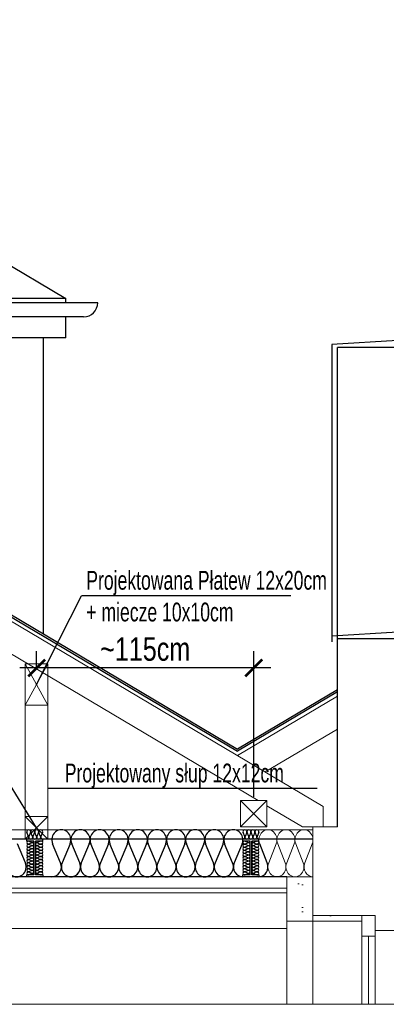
# Model space of a CAD drawing. Header units: millimetres. Extents: x -39 to 2061, y 142 to 1627.
# Tile 8 of 9: x 1436 to 1631, y 740 to 1263. Entities that reach past the tile are written whole.
import ezdxf

# ---------------------------------------------------------------- set-up
doc = ezdxf.new("R2010")
doc.units = ezdxf.units.MM
for name, color, linetype in [('__opis mały', 1, 'Continuous'), ('__opis pomocnicze', 9, 'Continuous'), ('__SZRAF', 8, 'Continuous'), ('_STAL śruby', 8, 'Continuous'), ('_STROP opis', 4, 'Continuous')]:
    doc.layers.add(name, color=color, linetype=linetype)
doc.layers.add('INWENT STROPY_Nr_Pióra__2', color=7, linetype='Continuous', lineweight=13, true_color=0x7f7f7f)
doc.layers.add('Inwentaryzacja Konst._Nr_Pióra__3', color=7, linetype='Continuous', lineweight=20, true_color=0xff6600)
doc.styles.add('BIKTS', font='bikromsw.shx', dxfattribs={"width": 0.7})
doc.styles.add('BIKWYM', font='BIKROMSW.SHX', dxfattribs={"width": 0.8})
doc.dimstyles.new('_1-50', dxfattribs={"dimscale": 0.5, "dimtxt": 25, "dimasz": 18, "dimexe": 18, "dimexo": 18, "dimgap": 0, "dimtad": 0, "dimdec": 1, "dimrnd": 1, "dimzin": 9, "dimdsep": 46, "dimtxsty": 'BIKWYM', "dimblk1": 'ARCHTICK', "dimblk2": 'ARCHTICK', "dimsah": 1, "dimcen": 0, "dimdle": 18, "dimclrd": 1, "dimclre": 1, "dimclrt": 7, "dimadec": 0, "dimazin": 0, "dimtfac": 0.033333, "dimtdec": 1, "dimtmove": 0, "dimatfit": 3, "dimldrblk": 'ARCHTICK', "dimfxl": 1, "dimtvp": 0.8, "dimtolj": 1, "dimarcsym": 0})
pattern_1 = [(0, (19484.1, 53.426), (0, 62.35383), [6, -30]), (0, (19502.1, 84.603), (0, 62.35383), [6, -30]), (60, (19484.1, 53.426), (-54, 31.17692), [6, -30]), (60, (19520.1, 53.426), (-54, 31.17692), [6, -30]), (120, (19490.1, 53.426), (54, 31.17692), [6, -30]), (120, (19526.1, 53.426), (54, 31.17692), [6, -30]), (0, (19484.097, 59.426), (0, 12.0000005), [0, -12, 0, -18.000001]), (45, (19490.097, 59.426), (-8.485282, 8.485282), [0, -9, 0, -15.0000006])]

# ---------------------------------------------------------------- blocks, each defined once
blk = doc.blocks.new('_ARCHTICK')
at = {"color": 0, "linetype": 'ByBlock', "const_width": 0.15}
blk.add_lwpolyline([(-0.5, -0.5), (0.5, 0.5)], dxfattribs=at)
blk = doc.blocks.new('*D14')
at = {"layer": '_STAL śruby', "color": 1, "lineweight": -2, "transparency": 16777216}
for p, q in [((1444.74, 918.93), (1444.74, 927.78)), ((1560.24, 850.24), (1560.24, 927.78)), ((1569.24, 918.78), (1435.74, 918.78))]:
    blk.add_line(p, q, dxfattribs=at)
at = {"layer": 'DEFPOINTS', "color": 0, "transparency": 16777216}
for p in [(1444.74, 918.78), (1444.74, 909.93), (1560.24, 841.24)]:
    blk.add_point(p, dxfattribs=at)
at = {"layer": '_STAL śruby', "color": 1, "lineweight": -2, "transparency": 16777216, "xscale": 9, "yscale": 9, "zscale": 9, "rotation": 180}
blk.add_blockref('_ARCHTICK', (1444.74, 918.78), dxfattribs=at)
at = {"layer": '_STAL śruby', "color": 1, "lineweight": -2, "transparency": 16777216, "xscale": 9, "yscale": 9, "zscale": 9}
blk.add_blockref('_ARCHTICK', (1560.24, 918.78), dxfattribs=at)
at = {"layer": '_STAL śruby', "color": 7, "transparency": 16777216, "insert": (1502.49, 928.78), "char_height": 12.5, "attachment_point": 5, "style": 'BIKWYM'}
blk.add_mtext('\\A1;~115cm', dxfattribs=at)

msp = doc.modelspace()

# ---------------------------------------------------------------- hatches: boundary and pattern name
at = {"layer": 'INWENT STROPY_Nr_Pióra__2', "linetype": 'Continuous'}
h = msp.add_hatch(dxfattribs=at)
h.set_pattern_fill('STRUCTURAL_CONCRETE', color=256, scale=0.1, style=0, pattern_type=2)
h.set_pattern_definition(pattern_1)
h.paths.add_polyline_path([(1591.74, 787.24), (1591.74, 807.74), (1577.74, 807.74), (1577.74, 784.24)], flags=0)
h = msp.add_hatch(dxfattribs=at)
h.set_pattern_fill('STRUCTURAL_CONCRETE', color=256, scale=0.1, style=0, pattern_type=2)
h.set_pattern_definition(pattern_1)
h.paths.add_polyline_path([(1617.74, 787.24), (1591.74, 787.24), (1577.74, 784.24), (1617.74, 784.24)], flags=0)

# ---------------------------------------------------------------- linework, layer by layer
at = {"layer": '__opis pomocnicze'}
for p, q in [((1579.99, 957.13), (1468.54, 957.13)), ((1593.93, 854.67), (1450.74, 854.67))]:
    msp.add_line(p, q, dxfattribs=at)
msp.add_lwpolyline([(1444.74, 909.93), (1468.54, 957.13)], dxfattribs=at)
at = {"layer": '__SZRAF', "linetype": 'Continuous'}
for p, q in [((897.74, 1263.49), (1551.54, 875.69)), ((897.74, 1262.33), (1551.54, 874.53)), ((1310.19, 1204.24), (1460.24, 1115.24)), ((1460.24, 1115.24), (1147.67, 1115.24)), ((1460.24, 1112.96), (1460.24, 1115.24)), ((1477.24, 1112.96), (1199.24, 1112.96)), ((1469.74, 1105.46), (1199.24, 1105.46)), ((1460.24, 1094.24), (1460.24, 1105.46)), ((1460.24, 1094.24), (1209.24, 1094.24)), ((1448.24, 1094.24), (1448.24, 936.97)), ((1636.74, 1092.87), (1601.74, 1090.74)), ((1601.74, 1090.74), (1601.74, 935.74)), ((1604.74, 934.24), (1604.74, 1089.24)), ((1668.74, 1089.24), (1604.74, 1089.24)), ((1636.74, 937.87), (1601.74, 935.74)), ((1601.74, 935.74), (1601.74, 932.74)), ((1604.74, 834.24), (1604.74, 934.24)), ((1668.74, 934.24), (1604.74, 934.24)), ((1604.74, 907.24), (1551.54, 875.69)), ((1604.74, 906.08), (1551.54, 874.53)), ((1440.46, 829.23), (1439.58, 831.25)), ((1441.52, 831.25), (1440.64, 829.23)), ((1442.59, 829.23), (1441.7, 831.25)), ((1443.65, 831.25), (1442.76, 829.23)), ((1444.71, 829.23), (1443.83, 831.25)), ((1445.77, 831.25), (1444.89, 829.23)), ((1446.84, 829.23), (1445.95, 831.25)), ((1447.9, 831.25), (1447.01, 829.23)), ((1555.46, 829.23), (1554.58, 831.25)), ((1556.52, 831.25), (1555.64, 829.23)), ((1557.59, 829.23), (1556.7, 831.25)), ((1558.65, 831.25), (1557.76, 829.23)), ((1559.71, 829.23), (1558.83, 831.25)), ((1560.77, 831.25), (1559.89, 829.23)), ((1561.84, 829.23), (1560.95, 831.25)), ((1562.9, 831.25), (1562.01, 829.23)), ((1438.81, 815.19), (1434.58, 825.29)), ((1440.64, 826.68), (1442.19, 826)), ((1442.19, 825.86), (1440.64, 825.18)), ((1440.64, 825.04), (1442.19, 824.36)), ((1442.19, 824.22), (1440.64, 823.54)), ((1440.64, 823.4), (1442.19, 822.72)), ((1442.19, 822.58), (1440.64, 821.9)), ((1446.84, 826.68), (1445.28, 826)), ((1445.28, 825.86), (1446.84, 825.18)), ((1446.84, 825.04), (1445.28, 824.36)), ((1445.28, 824.22), (1446.84, 823.54)), ((1446.84, 823.4), (1445.28, 822.72)), ((1445.28, 822.58), (1446.84, 821.9)), ((1457.48, 815.19), (1453.25, 825.29)), ((1462.56, 825.29), (1458.33, 815.19)), ((1467.64, 815.19), (1463.41, 825.29)), ((1467.64, 815.19), (1463.41, 825.29)), ((1472.73, 825.29), (1468.5, 815.19)), ((1472.73, 825.29), (1468.5, 815.19)), ((1477.81, 815.19), (1473.58, 825.29)), ((1477.81, 815.19), (1473.58, 825.29)), ((1482.89, 825.29), (1478.66, 815.19)), ((1487.98, 815.19), (1483.75, 825.29)), ((1493.06, 825.29), (1488.83, 815.19)), ((1498.14, 815.19), (1493.91, 825.29)), ((1503.23, 825.29), (1499, 815.19)), ((1508.31, 815.19), (1504.08, 825.29)), ((1513.39, 825.29), (1509.16, 815.19)), ((1518.48, 815.19), (1514.25, 825.29)), ((1523.56, 825.29), (1519.33, 815.19)), ((1528.64, 815.19), (1524.41, 825.29)), ((1533.73, 825.29), (1529.5, 815.19)), ((1538.81, 815.19), (1534.58, 825.29)), ((1543.89, 825.29), (1539.66, 815.19)), ((1548.98, 815.19), (1544.75, 825.29)), ((1554.06, 825.29), (1549.83, 815.19)), ((1555.64, 826.68), (1557.19, 826)), ((1557.19, 825.86), (1555.64, 825.18)), ((1555.64, 825.04), (1557.19, 824.36)), ((1557.19, 824.22), (1555.64, 823.54)), ((1555.64, 823.4), (1557.19, 822.72)), ((1557.19, 822.58), (1555.64, 821.9)), ((1561.84, 826.68), (1560.28, 826)), ((1560.28, 825.86), (1561.84, 825.18)), ((1561.84, 825.04), (1560.28, 824.36)), ((1560.28, 824.22), (1561.84, 823.54)), ((1561.84, 823.4), (1560.28, 822.72)), ((1560.28, 822.58), (1561.84, 821.9)), ((1567.38, 815.19), (1563.39, 825.29)), ((1440.64, 821.77), (1442.19, 821.09)), ((1442.19, 820.95), (1440.64, 820.27)), ((1440.64, 820.13), (1442.19, 819.45)), ((1442.19, 819.31), (1440.64, 818.63)), ((1440.64, 818.49), (1442.19, 817.81)), ((1442.19, 817.68), (1440.64, 817)), ((1440.64, 816.86), (1442.19, 816.18)), ((1446.84, 821.77), (1445.28, 821.09)), ((1445.28, 820.95), (1446.84, 820.27)), ((1446.84, 820.13), (1445.28, 819.45)), ((1445.28, 819.31), (1446.84, 818.63)), ((1446.84, 818.49), (1445.28, 817.81)), ((1445.28, 817.68), (1446.84, 817)), ((1446.84, 816.86), (1445.28, 816.18)), ((1555.64, 821.77), (1557.19, 821.09)), ((1557.19, 820.95), (1555.64, 820.27)), ((1555.64, 820.13), (1557.19, 819.45)), ((1557.19, 819.31), (1555.64, 818.63)), ((1555.64, 818.49), (1557.19, 817.81)), ((1557.19, 817.68), (1555.64, 817)), ((1555.64, 816.86), (1557.19, 816.18)), ((1561.84, 821.77), (1560.28, 821.09)), ((1560.28, 820.95), (1561.84, 820.27)), ((1561.84, 820.13), (1560.28, 819.45)), ((1560.28, 819.31), (1561.84, 818.63)), ((1561.84, 818.49), (1560.28, 817.81)), ((1560.28, 817.68), (1561.84, 817)), ((1561.84, 816.86), (1560.28, 816.18)), ((1442.19, 816.04), (1440.64, 815.36)), ((1440.64, 815.22), (1442.19, 814.54)), ((1442.19, 814.4), (1440.64, 813.72)), ((1440.64, 813.58), (1442.19, 812.9)), ((1442.19, 812.77), (1440.64, 812.09)), ((1440.64, 811.95), (1442.19, 811.27)), ((1445.28, 816.04), (1446.84, 815.36)), ((1446.84, 815.22), (1445.28, 814.54)), ((1445.28, 814.4), (1446.84, 813.72)), ((1446.84, 813.58), (1445.28, 812.9)), ((1445.28, 812.77), (1446.84, 812.09)), ((1446.84, 811.95), (1445.28, 811.27)), ((1557.19, 816.04), (1555.64, 815.36)), ((1555.64, 815.22), (1557.19, 814.54)), ((1557.19, 814.4), (1555.64, 813.72)), ((1555.64, 813.58), (1557.19, 812.9)), ((1557.19, 812.77), (1555.64, 812.09)), ((1555.64, 811.95), (1557.19, 811.27)), ((1560.28, 816.04), (1561.84, 815.36)), ((1561.84, 815.22), (1560.28, 814.54)), ((1560.28, 814.4), (1561.84, 813.72)), ((1561.84, 813.58), (1560.28, 812.9)), ((1560.28, 812.77), (1561.84, 812.09)), ((1561.84, 811.95), (1560.28, 811.27)), ((1442.19, 811.13), (1440.64, 810.45)), ((1440.64, 810.31), (1442.19, 809.63)), ((1442.19, 809.49), (1440.64, 808.81)), ((1445.28, 811.13), (1446.84, 810.45)), ((1446.84, 810.31), (1445.28, 809.63)), ((1445.28, 809.49), (1446.84, 808.81)), ((1557.19, 811.13), (1555.64, 810.45)), ((1555.64, 810.31), (1557.19, 809.63)), ((1557.19, 809.49), (1555.64, 808.81)), ((1560.28, 811.13), (1561.84, 810.45)), ((1561.84, 810.31), (1560.28, 809.63)), ((1560.28, 809.49), (1561.84, 808.81))]:
    msp.add_line(p, q, dxfattribs=at)
msp.add_arc((1469.74, 1112.96), 7.5, 270, 0, dxfattribs=at)
for centre, major_axis, ratio, start_param, end_param in [((1440.55, 831.68), (0, -1.06), 0.999163, 1.158003, 5.125183), ((1442.68, 831.68), (0, -1.06), 0.999163, 1.158003, 5.125183), ((1444.8, 831.68), (0, -1.06), 0.999163, 1.158003, 5.125183), ((1446.93, 831.68), (0, -1.06), 0.999163, 1.158003, 5.125183), ((1457.9, 827.43), (0, -5.32), 0.956062, 1.158003, 5.125183), ((1468.07, 827.43), (0, -5.32), 0.956062, 1.158003, 5.125183), ((1468.07, 827.43), (0, -5.32), 0.956062, 1.158003, 5.125183), ((1478.24, 827.43), (0, -5.32), 0.956062, 1.158003, 5.125183), ((1488.4, 827.43), (0, -5.32), 0.956062, 1.158003, 5.125183), ((1498.57, 827.43), (0, -5.32), 0.956062, 1.158003, 5.125183), ((1508.74, 827.43), (0, -5.32), 0.956062, 1.158003, 5.125183), ((1518.9, 827.43), (0, -5.32), 0.956062, 1.158003, 5.125183), ((1529.07, 827.43), (0, -5.32), 0.956062, 1.158003, 5.125183), ((1539.24, 827.43), (0, -5.32), 0.956062, 1.158003, 5.125183), ((1549.4, 827.43), (0, -5.32), 0.956062, 1.158003, 5.125183), ((1555.55, 831.68), (0, -1.06), 0.999163, 1.158003, 5.125183), ((1557.68, 831.68), (0, -1.06), 0.999163, 1.158003, 5.125183), ((1559.8, 831.68), (0, -1.06), 0.999163, 1.158003, 5.125183), ((1561.93, 831.68), (0, -1.06), 0.999163, 1.158003, 5.125183), ((1439.49, 828.81), (0, -1.06), 0.999163, 0, 1.983589), ((1441.61, 828.81), (0, -1.06), 0.999163, 4.299595, 8.266774), ((1443.74, 828.81), (0, -1.06), 0.999163, 4.299595, 8.266774), ((1445.86, 828.81), (0, -1.06), 0.999163, 4.299595, 8.266774), ((1447.99, 828.81), (0, -1.06), 0.999163, 4.299596, 6.283185), ((1554.49, 828.81), (0, -1.06), 0.999163, 0, 1.983589), ((1556.61, 828.81), (0, -1.06), 0.999163, 4.299595, 8.266774), ((1558.74, 828.81), (0, -1.06), 0.999163, 4.299595, 8.266774), ((1560.86, 828.81), (0, -1.06), 0.999163, 4.299595, 8.266774), ((1562.99, 828.81), (0, -1.06), 0.999163, 4.299596, 6.283185), ((1440.31, 825.93), (0.819, 0), 0.999232, 1.158003, 5.125183), ((1440.31, 824.29), (0.819, 0), 0.999232, 1.158003, 5.125183), ((1440.31, 822.65), (0.819, 0), 0.999232, 1.158003, 5.125183), ((1442.52, 826.74), (0.819, 0), 0.999232, 4.299596, 6.283185), ((1442.52, 825.11), (0.819, 0), 0.999232, 4.299595, 8.266774), ((1442.52, 823.47), (0.819, 0), 0.999232, 4.299595, 8.266774), ((1442.52, 821.84), (0.819, 0), 0.999232, 4.299595, 8.266774), ((1444.96, 825.11), (0.819, 0), 0.999232, 1.158004, 5.125183), ((1444.96, 823.47), (0.819, 0), 0.999232, 1.158004, 5.125183), ((1444.96, 821.84), (0.819, 0), 0.999232, 1.158004, 5.125183), ((1444.96, 826.74), (0.819, 0), 0.999232, 3.141593, 5.125182), ((1447.17, 825.93), (0.819, 0), 0.999232, 4.299595, 8.266775), ((1447.17, 824.29), (0.819, 0), 0.999232, 4.299595, 8.266775), ((1447.17, 822.65), (0.819, 0), 0.999232, 4.299595, 8.266775), ((1555.31, 825.93), (0.819, 0), 0.999232, 1.158003, 5.125183), ((1555.31, 824.29), (0.819, 0), 0.999232, 1.158003, 5.125183), ((1555.31, 822.65), (0.819, 0), 0.999232, 1.158003, 5.125183), ((1557.52, 826.74), (0.819, 0), 0.999232, 4.299596, 6.283185), ((1557.52, 825.11), (0.819, 0), 0.999232, 4.299595, 8.266774), ((1557.52, 823.47), (0.819, 0), 0.999232, 4.299595, 8.266774), ((1557.52, 821.84), (0.819, 0), 0.999232, 4.299595, 8.266774), ((1559.96, 825.11), (0.819, 0), 0.999232, 1.158004, 5.125183), ((1559.96, 823.47), (0.819, 0), 0.999232, 1.158004, 5.125183), ((1559.96, 821.84), (0.819, 0), 0.999232, 1.158004, 5.125183), ((1559.96, 826.74), (0.819, 0), 0.999232, 3.141593, 5.125182), ((1562.17, 825.93), (0.819, 0), 0.999232, 4.299595, 8.266775), ((1562.17, 824.29), (0.819, 0), 0.999232, 4.299595, 8.266775), ((1562.17, 822.65), (0.819, 0), 0.999232, 4.299595, 8.266775), ((1440.31, 821.02), (0.819, 0), 0.999232, 1.158003, 5.125183), ((1440.31, 819.38), (0.819, 0), 0.999232, 1.158003, 5.125183), ((1440.31, 817.74), (0.819, 0), 0.999232, 1.158003, 5.125183), ((1440.31, 816.11), (0.819, 0), 0.999232, 1.158003, 5.125183), ((1442.52, 820.2), (0.819, 0), 0.999232, 4.299595, 8.266774), ((1442.52, 818.56), (0.819, 0), 0.999232, 4.299595, 8.266774), ((1442.52, 816.93), (0.819, 0), 0.999232, 4.299595, 8.266774), ((1444.96, 820.2), (0.819, 0), 0.999232, 1.158004, 5.125183), ((1444.96, 818.56), (0.819, 0), 0.999232, 1.158004, 5.125183), ((1444.96, 816.93), (0.819, 0), 0.999232, 1.158004, 5.125183), ((1447.17, 821.02), (0.819, 0), 0.999232, 4.299595, 8.266775), ((1447.17, 819.38), (0.819, 0), 0.999232, 4.299595, 8.266775), ((1447.17, 817.74), (0.819, 0), 0.999232, 4.299595, 8.266775), ((1447.17, 816.11), (0.819, 0), 0.999232, 4.299595, 8.266775), ((1555.31, 821.02), (0.819, 0), 0.999232, 1.158003, 5.125183), ((1555.31, 819.38), (0.819, 0), 0.999232, 1.158003, 5.125183), ((1555.31, 817.74), (0.819, 0), 0.999232, 1.158003, 5.125183), ((1555.31, 816.11), (0.819, 0), 0.999232, 1.158003, 5.125183), ((1557.52, 820.2), (0.819, 0), 0.999232, 4.299595, 8.266774), ((1557.52, 818.56), (0.819, 0), 0.999232, 4.299595, 8.266774), ((1557.52, 816.93), (0.819, 0), 0.999232, 4.299595, 8.266774), ((1559.96, 820.2), (0.819, 0), 0.999232, 1.158004, 5.125183), ((1559.96, 818.56), (0.819, 0), 0.999232, 1.158004, 5.125183), ((1559.96, 816.93), (0.819, 0), 0.999232, 1.158004, 5.125183), ((1562.17, 821.02), (0.819, 0), 0.999232, 4.299595, 8.266775), ((1562.17, 819.38), (0.819, 0), 0.999232, 4.299595, 8.266775), ((1562.17, 817.74), (0.819, 0), 0.999232, 4.299595, 8.266775), ((1562.17, 816.11), (0.819, 0), 0.999232, 4.299595, 8.266775), ((1434.15, 813.06), (0, -5.32), 0.956062, 4.299595, 8.266774), ((1440.31, 814.47), (0.819, 0), 0.999232, 1.158003, 5.125183), ((1440.31, 812.84), (0.819, 0), 0.999232, 1.158003, 5.125183), ((1440.31, 811.2), (0.819, 0), 0.999232, 1.158003, 5.125183), ((1442.52, 815.29), (0.819, 0), 0.999232, 4.299595, 8.266774), ((1442.52, 813.65), (0.819, 0), 0.999232, 4.299595, 8.266774), ((1442.52, 812.02), (0.819, 0), 0.999232, 4.299595, 8.266774), ((1444.96, 815.29), (0.819, 0), 0.999232, 1.158004, 5.125183), ((1444.96, 813.65), (0.819, 0), 0.999232, 1.158004, 5.125183), ((1444.96, 812.02), (0.819, 0), 0.999232, 1.158004, 5.125183), ((1447.17, 814.47), (0.819, 0), 0.999232, 4.299595, 8.266775), ((1447.17, 812.84), (0.819, 0), 0.999232, 4.299595, 8.266775), ((1447.17, 811.2), (0.819, 0), 0.999232, 4.299595, 8.266775), ((1452.82, 813.06), (0, -5.32), 0.956062, 0, 1.983589), ((1462.99, 813.06), (0, -5.32), 0.956062, 4.299595, 8.266774), ((1462.99, 813.06), (0, -5.32), 0.956062, 0, 1.983589), ((1473.15, 813.06), (0, -5.32), 0.956062, 4.299595, 8.266774), ((1473.15, 813.06), (0, -5.32), 0.956062, 4.299595, 8.266774), ((1483.32, 813.06), (0, -5.32), 0.956062, 4.299595, 8.266774), ((1493.49, 813.06), (0, -5.32), 0.956062, 4.299595, 8.266774), ((1503.65, 813.06), (0, -5.32), 0.956062, 4.299595, 8.266774), ((1513.82, 813.06), (0, -5.32), 0.956062, 4.299595, 8.266774), ((1523.99, 813.06), (0, -5.32), 0.956062, 4.299595, 8.266774), ((1534.15, 813.06), (0, -5.32), 0.956062, 4.299595, 8.266774), ((1544.32, 813.06), (0, -5.32), 0.956062, 4.299595, 8.266774), ((1554.49, 813.06), (0, -5.32), 0.956062, 4.299596, 6.283185), ((1555.31, 814.47), (0.819, 0), 0.999232, 1.158003, 5.125183), ((1555.31, 812.84), (0.819, 0), 0.999232, 1.158003, 5.125183), ((1555.31, 811.2), (0.819, 0), 0.999232, 1.158003, 5.125183), ((1557.52, 815.29), (0.819, 0), 0.999232, 4.299595, 8.266774), ((1557.52, 813.65), (0.819, 0), 0.999232, 4.299595, 8.266774), ((1557.52, 812.02), (0.819, 0), 0.999232, 4.299595, 8.266774), ((1559.96, 815.29), (0.819, 0), 0.999232, 1.158004, 5.125183), ((1559.96, 813.65), (0.819, 0), 0.999232, 1.158004, 5.125183), ((1559.96, 812.02), (0.819, 0), 0.999232, 1.158004, 5.125183), ((1562.17, 814.47), (0.819, 0), 0.999232, 4.299595, 8.266775), ((1562.17, 812.84), (0.819, 0), 0.999232, 4.299595, 8.266775), ((1562.17, 811.2), (0.819, 0), 0.999232, 4.299595, 8.266775), ((1562.99, 813.06), (0, -5.32), 0.901206, 0, 1.983589), ((1440.31, 809.56), (0.819, 0), 0.999232, 1.158003, 5.125183), ((1442.52, 810.38), (0.819, 0), 0.999232, 4.299595, 8.266774), ((1442.52, 808.74), (0.819, 0), 0.999232, 0, 1.983589), ((1444.96, 810.38), (0.819, 0), 0.999232, 1.158004, 5.125183), ((1444.96, 808.74), (0.819, 0), 0.999232, 1.158004, 3.141593), ((1447.17, 809.56), (0.819, 0), 0.999232, 4.299595, 8.266775), ((1555.31, 809.56), (0.819, 0), 0.999232, 1.158003, 5.125183), ((1557.52, 810.38), (0.819, 0), 0.999232, 4.299595, 8.266774), ((1557.52, 808.74), (0.819, 0), 0.999232, 0, 1.983589), ((1559.96, 810.38), (0.819, 0), 0.999232, 1.158004, 5.125183), ((1559.96, 808.74), (0.819, 0), 0.999232, 1.158004, 3.141593), ((1562.17, 809.56), (0.819, 0), 0.999232, 4.299595, 8.266775)]:
    msp.add_ellipse(centre, major_axis=major_axis, ratio=ratio, start_param=start_param, end_param=end_param, dxfattribs=at)
at = {"layer": '_STAL śruby'}
msp.add_lwpolyline([(1444.74, 833.74), (1430.27, 857.18), (1368.24, 857.18)], dxfattribs=at)
at = {"layer": '_STROP opis'}
for p, q in [((1591.74, 827.74), (822.74, 827.74)), ((1439.49, 826.74), (1439.49, 827.74)), ((1447.99, 827.74), (1439.49, 827.74)), ((1447.99, 826.74), (1447.99, 827.74)), ((1562.99, 827.74), (1554.49, 827.74)), ((1554.49, 826.74), (1554.49, 827.74)), ((1562.99, 826.74), (1562.99, 827.74)), ((1443.34, 826.74), (1439.49, 826.74)), ((1443.34, 808.74), (1443.34, 826.74)), ((1447.99, 826.74), (1444.14, 826.74)), ((1444.14, 808.74), (1444.14, 826.74)), ((1558.34, 826.74), (1554.49, 826.74)), ((1558.34, 808.74), (1558.34, 826.74)), ((1562.99, 826.74), (1559.14, 826.74)), ((1559.14, 808.74), (1559.14, 826.74)), ((1577.74, 807.74), (822.74, 807.74)), ((1439.49, 807.74), (1439.49, 808.74)), ((1443.34, 808.74), (1439.49, 808.74)), ((1447.99, 807.74), (1439.49, 807.74)), ((1447.99, 808.74), (1444.14, 808.74)), ((1447.99, 808.74), (1447.99, 807.74)), ((1554.49, 807.74), (1554.49, 808.74)), ((1558.34, 808.74), (1554.49, 808.74)), ((1562.99, 807.74), (1554.49, 807.74)), ((1562.99, 808.74), (1559.14, 808.74)), ((1562.99, 808.74), (1562.99, 807.74))]:
    msp.add_line(p, q, dxfattribs=at)
at = {"layer": 'INWENT STROPY_Nr_Pióra__2', "linetype": 'Continuous'}
for p, q in [((1368.24, 832.74), (1591.74, 832.74)), ((1591.74, 834.24), (1604.74, 834.24)), ((1591.74, 834.24), (1591.74, 787.24)), ((1572.17, 825.29), (1568.18, 815.19)), ((1576.96, 815.19), (1572.97, 825.29)), ((1581.75, 825.29), (1577.77, 815.19)), ((1586.54, 815.19), (1582.56, 825.29)), ((1591.34, 825.29), (1587.35, 815.19)), ((1591.74, 807.74), (1577.74, 807.74)), ((1577.74, 807.74), (1577.74, 784.24)), ((1591.74, 787.24), (1591.74, 807.74)), ((1577.74, 801.74), (831.74, 801.74)), ((1577.74, 799.24), (831.74, 799.24)), ((1624.74, 787.24), (1591.74, 787.24)), ((1591.74, 739.95), (1591.74, 787.24)), ((1617.74, 787.24), (1591.74, 787.24)), ((1617.74, 739.95), (1617.74, 787.24)), ((1617.74, 787.24), (1624.74, 787.24)), ((1617.74, 784.24), (1617.74, 787.24)), ((1624.74, 779.24), (1624.74, 787.24)), ((1624.74, 787.24), (1624.74, 739.95)), ((831.74, 780.24), (1577.74, 780.24)), ((1577.74, 784.24), (1577.74, 739.95)), ((1577.74, 784.24), (1617.74, 784.24)), ((1617.74, 776.24), (1624.74, 776.24)), ((1621.24, 776.24), (1621.24, 739.95)), ((1638.74, 779.24), (1624.74, 779.24))]:
    msp.add_line(p, q, dxfattribs=at)
msp.add_lwpolyline([(109.54, 739.95), (1734.61, 739.95)], dxfattribs=at)
for centre, start_param, end_param in [((1567.78, 827.43), 1.158003, 5.125183), ((1577.36, 827.43), 1.158003, 5.125183), ((1586.95, 827.43), 1.158003, 5.125183), ((1572.57, 813.06), 4.299595, 8.266774), ((1582.15, 813.06), 4.299595, 8.266774), ((1591.74, 813.06), 4.299596, 6.283185)]:
    msp.add_ellipse(centre, major_axis=(0, -5.32), ratio=0.901206, start_param=start_param, end_param=end_param, dxfattribs=at)
at = {"layer": 'Inwentaryzacja Konst._Nr_Pióra__3', "color": 2}
for p, q in [((897.74, 1260), (1597.1, 845.18)), ((1067.24, 1142.03), (1562.54, 848.24)), ((1438.74, 898.93), (1450.74, 920.93)), ((1438.74, 920.93), (1450.74, 898.93)), ((1604.74, 903.76), (1551.54, 872.21)), ((1438.74, 898.93), (1438.74, 827.74)), ((1450.74, 898.93), (1450.74, 827.74)), ((1604.74, 886.32), (1566.25, 863.49)), ((1553.24, 834.24), (1553.24, 848.24)), ((1553.24, 848.24), (1567.24, 848.24)), ((1553.24, 848.24), (1567.24, 834.24)), ((1567.24, 848.24), (1553.24, 834.24)), ((1567.24, 848.24), (1567.24, 834.24)), ((1567.24, 845.46), (1586.14, 834.24)), ((1597.1, 834.24), (1597.1, 845.18)), ((1450.74, 839.74), (1438.74, 827.74)), ((1438.74, 839.74), (1450.74, 827.74)), ((1567.24, 834.24), (1553.24, 834.24)), ((1597.1, 834.24), (1586.14, 834.24))]:
    msp.add_line(p, q, dxfattribs=at)
for points in [[(1450.74, 920.93), (1438.74, 920.93), (1438.74, 898.93), (1450.74, 898.93)], [(1438.74, 839.74), (1450.74, 839.74), (1450.74, 827.74), (1438.74, 827.74)]]:
    msp.add_lwpolyline(points, close=True, dxfattribs=at)

# ---------------------------------------------------------------- texts
at = {"layer": '__opis mały', "style": 'BIKTS', "width": 0.7}
for s, p in [('Projektowana Płatew 12x20cm', (1471.15, 960.41)), ('+ miecze 10x10cm ', (1471.15, 943.54)), ('Projektowany słup 12x12cm', (1459.71, 857.94))]:
    msp.add_text(s, height=10, dxfattribs=at).set_placement(p)

# ---------------------------------------------------------------- dimensions: what is measured, and where the dimension line sits
at = {"layer": '_STAL śruby'}
dim = msp.add_linear_dim(base=(1444.74, 918.78), p1=(1560.24, 841.24), p2=(1444.74, 909.93), text='~<>cm', dimstyle='_1-50', dxfattribs=at)
dim.commit()
dim.dimension.update_dxf_attribs({"geometry": '*D14', "text_midpoint": (1502.49, 928.78)})

doc.saveas('drawing.dxf')
